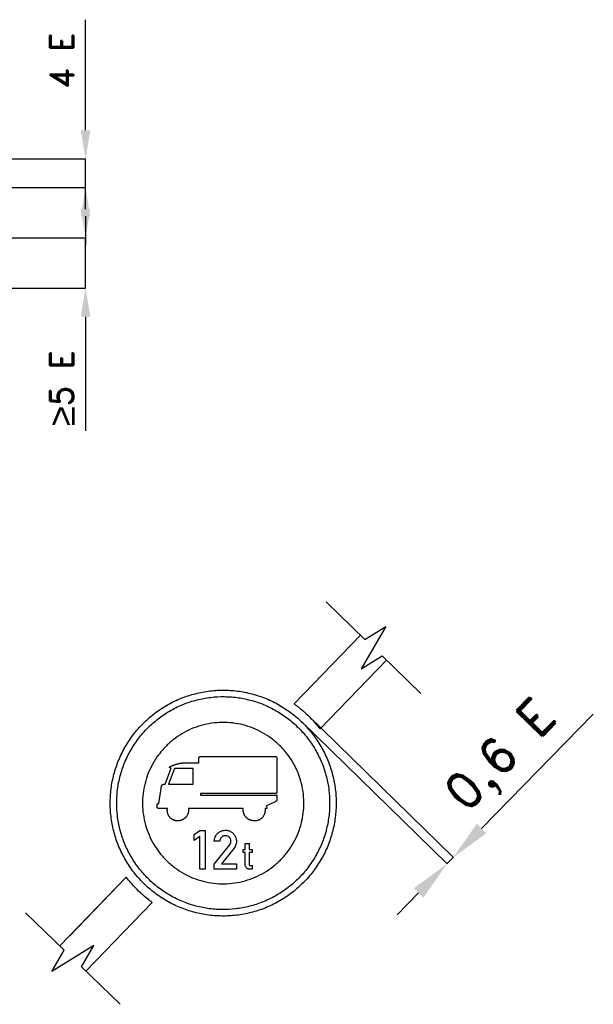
# Model space of a CAD drawing. Header units: millimetres. Extents: x -12962 to 7000, y -489 to 8819.
# Tile 3 of 4: x 4600 to 7000, y -489 to 3632. Entities that reach past the tile are written whole.
import ezdxf

# ---------------------------------------------------------------- set-up
doc = ezdxf.new("R2010")
doc.units = ezdxf.units.MM
doc.header["$LTSCALE"] = 5
doc.layers.add('Kóty', color=2, linetype='Continuous')
doc.layers.add('Značka', color=7, linetype='Continuous')
doc.styles.get("Standard").update_dxf_attribs({"font": 'romand.shx', "height": 100})

msp = doc.modelspace()

# ---------------------------------------------------------------- linework, layer by layer
at = {"layer": 'Kóty'}
for p, q in [((4876, 3168.7), (4876, 3631.6)), ((4356.1, 3048.7), (4876.2, 3048.7)), ((4113.6, 2928.7), (4876.2, 2928.7)), ((4876, 2838.7), (4876, 2958.7)), ((4876, 2808.7), (4876, 2688.7)), ((4113.6, 2718.7), (4876.2, 2718.7)), ((3767.6, 2508.5), (4876.2, 2508.5)), ((4876, 2388.5), (4876, 1911.3)), ((5806.9, 719.8), (6415, 125.5)), ((7000.5, 725), (6533.3, 247.1)), ((5780.5, 692.8), (6388.5, 98.4)), ((6180.3, -114), (6269.6, -22.7))]:
    msp.add_line(p, q, dxfattribs=at)
for points in [[(4876, 2928.7), (4876, 3048.7)], [(4876, 2508.5), (4876, 2718.7)], [(6388.3, 98.7), (6414.7, 125.7)]]:
    msp.add_lwpolyline(points, dxfattribs=at)
for points in [[(4856, 3168.7), (4896, 3168.7), (4876, 3048.7)], [(4856, 2808.7), (4896, 2808.7), (4876, 2928.7)], [(4856, 2838.7), (4896, 2838.7), (4876, 2718.7)], [(4856, 2388.5), (4896, 2388.5), (4876, 2508.5)], [(6513.1, 266.9), (6553.5, 227.3), (6414.7, 125.7)], [(6249.4, -2.9), (6289.9, -42.4), (6388.3, 98.7)]]:
    msp.add_solid(points, dxfattribs=at)
at = {"layer": 'Značka', "color": 7}
for p, q in [((5883.3, 1194.8), (6045.2, 1038.2)), ((6116.9, 968.8), (6279.1, 811.8)), ((4624.9, -105.8), (4786.8, -262.5)), ((4858.6, -331.9), (5020.8, -488.8))]:
    msp.add_line(p, q, dxfattribs=at)
for points in [[(6045.2, 1038.2), (6132.5, 1092.6), (6029.6, 914.4), (6116.9, 968.8)], [(4858.6, -331.9), (4910.1, -242.8), (4735.4, -351.6), (4786.8, -262.5)]]:
    msp.add_lwpolyline(points, dxfattribs=at)
at = {"layer": 'Značka', "color": 5}
for points in [[(5748.6, 768.6), (6026.7, 1056)], [(6135.4, 950.9), (5857.3, 663.4)], [(6135.4, 950.9), (5857.3, 663.4)], [(5223, 433.1), (5326, 433.1), (5326, 498.6), (5248.7, 498.6), (5223, 433.1)], [(5353.7, 76.4), (5353.7, 213.8), (5330.8, 196.5), (5330.8, 221.1), (5354, 238.4), (5376.8, 238.4), (5376.8, 76.4), (5353.7, 76.4)], [(4768.4, -244.6), (5046.5, 42.8)], [(4809.7, -201.9), (5046.5, 42.8)], [(5155.2, -62.3), (4877.1, -349.7)]]:
    msp.add_lwpolyline(points, dxfattribs=at)
for points in [[(5924.4, 353.1), (5924.4, 350), (5924.4, 347, -0.032178), (5919.7, 285.4, -0.035721), (5906.7, 224.9, -0.036666), (5886.4, 166.5, -0.034752), (5858, 111.6, -0.034044), (5823.1, 60.5, -0.034456), (5781.6, 14.7, -0.03457), (5734.7, -25.6, -0.034428), (5682.8, -59.1, -0.034387), (5627.1, -85.9, -0.034416), (5568.2, -104.8, -0.034428), (5507.4, -116.3, -0.034414), (5445.7, -119.3, -0.034415), (5384.1, -114.7, -0.034415), (5323.6, -101.6, -0.034421), (5265.3, -81.2, -0.034416), (5210.3, -52.9, -0.03442), (5159.2, -18.1, -0.034415), (5113.4, 23.4, -0.034411), (5073.1, 70.3, -0.034411), (5039.6, 122.3, -0.03441), (5012.8, 178, -0.034416), (4993.9, 236.8, -0.034423), (4982.5, 297.6, -0.034423), (4979.4, 359.3, -0.034415), (4984.1, 421, -0.034426), (4997.1, 481.4, -0.034423), (5017.6, 539.7, -0.034409), (5045.8, 594.7, -0.034421), (5080.7, 645.8, -0.034417), (5122.2, 691.6, -0.034417), (5169.1, 731.9, -0.034424), (5221, 765.4, -0.034421), (5276.7, 792.2, -0.034416), (5335.6, 811.1, -0.034413), (5396.3, 822.6, -0.034418), (5458.1, 825.6, -0.034419), (5519.7, 821, -0.034413), (5580.1, 807.9, -0.034415), (5638.5, 787.5, -0.034413), (5693.5, 759.2, -0.034417), (5744.5, 724.4, -0.0344), (5790.3, 682.9, -0.034419), (5830.7, 636, -0.034479), (5864.2, 584, -0.034413), (5890.9, 528.3, -0.034082), (5909.8, 469.5, -0.032778), (5921, 411.7, -0.034272), (5924.4, 353.1)], [(5748.6, 768.6, -0.012444), (5768, 754.1, -0.034405), (5817.4, 709.2, -0.031288), (5857.3, 663.4, -0.031288)], [(5535.9, 330.9), (5306.9, 330.9), (5306.9, 330.8), (5306.9, 330.7), (5306.9, 330.1), (5307, 329.5), (5307, 328.9), (5307, 328.3), (5307, 327.7), (5307.1, 327.1), (5307.1, 326.7), (5307.1, 326.2), (5307.1, 325.7), (5307.1, 325.2), (5307.1, 325.1), (5307.1, 325), (5307.1, 324.7), (5307.1, 324.3), (5307.1, 323.7), (5307.1, 323), (5307, 321.3), (5306.8, 319.7), (5306.6, 317.4), (5306.2, 315.2), (5305.7, 313), (5305.2, 310.9), (5304.6, 309.2), (5304, 307.5), (5303.1, 305.5), (5302.2, 303.4), (5301.2, 301.5), (5300.1, 299.6), (5299.1, 298.1), (5298.1, 296.7), (5297, 295.3), (5295.8, 293.9), (5294.8, 292.8), (5293.8, 291.8), (5292.5, 290.6), (5291.1, 289.5), (5289.5, 288.2), (5287.9, 286.9), (5286.4, 286), (5284.9, 285.1), (5283.4, 284.3), (5281.9, 283.5), (5280.6, 282.9), (5279.4, 282.4), (5277.7, 281.8), (5276.1, 281.3), (5274.2, 280.6), (5272.2, 280.1), (5270.5, 279.8), (5268.8, 279.5), (5267.1, 279.2), (5265.4, 279.1), (5264.1, 279, -0.008481), (5262.7, 278.9, -0.009619), (5261, 278.9, -0.007198), (5259.3, 279, -0.008734), (5257.3, 279.1), (5255.3, 279.3), (5253.6, 279.5), (5251.9, 279.8), (5250.3, 280.2), (5248.6, 280.6), (5247.4, 281), (5246.1, 281.4), (5244.5, 282.1), (5242.9, 282.7), (5241.1, 283.6), (5239.3, 284.5), (5237.8, 285.4), (5236.4, 286.3), (5235, 287.3), (5233.6, 288.4), (5232.6, 289.3), (5231.6, 290.2), (5230.4, 291.4), (5229.2, 292.7), (5228, 294.1), (5226.9, 295.5), (5226, 296.8), (5225.1, 298), (5224.3, 299.4), (5223.6, 300.7), (5223, 301.8), (5222.5, 302.9), (5221.9, 304.3), (5221.3, 305.8), (5220.5, 308), (5219.8, 310.3), (5219.3, 312.2), (5218.9, 314.2), (5218.6, 316.2), (5218.3, 318.1), (5218.2, 319.7), (5218.1, 321.3), (5218.1, 323.3), (5218.1, 325.3), (5218.1, 326), (5218.1, 326.7), (5218.2, 327.2), (5218.2, 327.8), (5218.2, 328.3), (5218.2, 328.8), (5218.3, 329.3), (5218.3, 329.7), (5218.3, 330.2), (5218.4, 330.7), (5218.4, 330.8), (5218.4, 330.9), (5183.2, 330.9), (5183.2, 330.9), (5183.2, 330.9), (5183.2, 330.9), (5183.1, 330.9), (5183.1, 330.9), (5183, 330.9), (5183, 330.9), (5182.9, 330.9), (5182.9, 330.9), (5182.8, 330.9), (5182.8, 330.9), (5182.7, 330.9), (5182.3, 330.9), (5182, 330.9), (5181.7, 330.9), (5181.3, 330.9), (5181, 330.9), (5180.7, 331), (5180.5, 331), (5180.2, 331), (5179.9, 331.1), (5179.6, 331.1), (5179.4, 331.2), (5179.2, 331.2), (5179, 331.3), (5178.8, 331.3), (5178.6, 331.4), (5178.4, 331.4), (5178.3, 331.5), (5178.1, 331.5), (5178, 331.6), (5177.8, 331.7), (5177.7, 331.8), (5177.6, 331.8), (5177.5, 331.9), (5177.3, 331.9), (5177.2, 332), (5177.1, 332.1), (5177.1, 332.1), (5177, 332.2), (5176.9, 332.2), (5176.8, 332.3), (5176.7, 332.4), (5176.6, 332.5), (5176.5, 332.6), (5176.4, 332.6), (5176.4, 332.7), (5176.3, 332.8), (5176.2, 332.9), (5176.2, 333), (5176.1, 333), (5176, 333.1), (5176, 333.2), (5175.9, 333.4), (5175.8, 333.5), (5175.8, 333.6), (5175.7, 333.6), (5175.7, 333.8), (5175.6, 333.8), (5175.6, 333.9), (5175.6, 334), (5175.5, 334.1), (5175.5, 334.3), (5175.4, 334.4), (5175.4, 334.5), (5175.4, 334.6), (5175.4, 334.7), (5175.3, 334.8), (5175.3, 334.8), (5175.3, 334.9), (5175.3, 335), (5175.2, 335.1), (5175.2, 335.3), (5175.2, 335.4), (5175.2, 335.6), (5175.2, 335.7), (5175.2, 335.8), (5175.2, 335.9), (5175.2, 336), (5175.1, 336.1), (5175.1, 336.3), (5175.1, 336.4), (5175.1, 336.4), (5175.1, 336.5), (5175.1, 336.5), (5175.1, 336.5), (5175.1, 336.6), (5175.1, 336.6), (5175.1, 336.7), (5175.1, 336.7), (5175.1, 336.7), (5175.1, 336.8), (5175.1, 336.9), (5175.1, 337), (5175.1, 337.2), (5175.1, 337.5), (5175.1, 338.1), (5175.1, 338.6), (5175.1, 339.4), (5175.1, 340.2), (5175.1, 341), (5175.1, 341.8), (5175.1, 342.4), (5175.1, 343.1), (5175.1, 343.9), (5175.1, 344.7), (5175.1, 345), (5175.2, 345.3), (5175.2, 345.6), (5175.2, 345.9), (5175.2, 346.2), (5175.2, 346.4), (5175.3, 346.6), (5175.3, 346.9), (5175.4, 347.2), (5175.4, 347.4), (5175.5, 347.6), (5175.5, 347.8), (5175.6, 347.9), (5175.6, 348.1), (5175.7, 348.3), (5175.7, 348.4), (5175.8, 348.5), (5175.8, 348.7), (5175.9, 348.8), (5176, 349), (5176.1, 349.1), (5176.2, 349.3), (5176.2, 349.4), (5176.3, 349.5), (5176.4, 349.6), (5176.5, 349.7), (5176.6, 349.8), (5176.6, 349.9), (5176.7, 350), (5176.8, 350.1), (5177, 350.3), (5177.1, 350.4), (5177.2, 350.5), (5177.3, 350.6), (5177.4, 350.6), (5177.6, 350.7), (5177.6, 350.8), (5177.7, 350.8), (5177.9, 350.9), (5178, 351), (5178.2, 351.1), (5178.3, 351.1), (5178.5, 351.2), (5178.6, 351.3), (5178.8, 351.3), (5178.9, 351.4), (5179, 351.4), (5179.2, 351.4), (5179.3, 351.5), (5179.5, 351.5), (5179.6, 351.5), (5179.7, 351.6), (5179.8, 351.6), (5179.9, 351.6), (5180, 351.6), (5180.1, 351.6), (5180.2, 351.7), (5180.2, 351.7), (5180.4, 351.7), (5180.4, 351.7), (5180.6, 351.7), (5180.8, 351.7), (5181, 351.8), (5181.1, 351.8), (5181.3, 351.8), (5181.4, 351.8), (5181.5, 351.8), (5181.7, 351.8), (5181.8, 351.8), (5181.9, 351.8), (5182, 351.8), (5182.1, 351.8), (5182.1, 351.8), (5182.2, 351.8), (5182.2, 351.8), (5182.3, 351.8), (5182.3, 351.8), (5182.3, 351.8), (5182.4, 351.8), (5182.4, 351.8), (5182.4, 351.8), (5182.5, 351.8), (5194, 423.6), (5194, 423.6), (5194.1, 423.6), (5194.1, 423.6), (5194.1, 423.7), (5194.1, 423.7), (5194.1, 423.8), (5194.1, 423.9), (5194.1, 424), (5194.2, 424.1), (5194.2, 424.2), (5194.2, 424.4), (5194.2, 424.5), (5194.3, 424.6), (5194.3, 424.7), (5194.3, 424.8), (5194.3, 424.8), (5194.3, 424.8), (5194.4, 424.9), (5194.4, 425), (5194.5, 425.1), (5194.5, 425.3), (5194.7, 425.7), (5194.9, 426.2), (5195.1, 426.7), (5195.3, 427.2), (5195.6, 427.7), (5195.9, 428.2), (5196.2, 428.6), (5196.5, 428.9), (5196.8, 429.3), (5197.2, 429.7), (5197.3, 429.7), (5197.4, 429.8), (5197.4, 429.8), (5197.4, 429.8), (5197.4, 429.8), (5197.4, 429.8), (5197.4, 429.8), (5197.4, 429.8), (5197.4, 429.9), (5197.5, 429.9), (5197.5, 429.9), (5197.5, 429.9), (5197.5, 429.9), (5197.5, 429.9), (5197.6, 430), (5197.8, 430.1), (5198, 430.3), (5198.2, 430.4), (5198.9, 430.8), (5199.6, 431.2), (5200.6, 431.5), (5201.6, 431.9), (5202.7, 432.1), (5203.7, 432.3), (5204.6, 432.5), (5205.4, 432.6), (5206.3, 432.7), (5207.1, 432.7), (5207.3, 432.7), (5207.4, 432.7), (5207.5, 432.7), (5207.5, 432.7), (5207.5, 432.7), (5207.5, 432.7), (5207.6, 432.7), (5207.7, 432.8), (5207.8, 432.8), (5207.9, 432.8), (5208, 432.8), (5208.1, 432.8), (5208.2, 432.8), (5208.3, 432.8), (5208.4, 432.8), (5208.4, 432.8), (5208.5, 432.8), (5208.5, 432.8), (5234.4, 499), (5234.4, 499), (5234.3, 499), (5234.3, 499), (5234.2, 499), (5234.2, 499), (5234.1, 499), (5234.1, 499), (5234, 499), (5234, 499), (5233.9, 499), (5233.9, 499), (5233.8, 499), (5233.5, 499), (5233.1, 499), (5232.8, 499), (5232.5, 499.1), (5232.2, 499.1), (5231.9, 499.2), (5231.7, 499.2), (5231.5, 499.3), (5231.2, 499.4), (5230.9, 499.5), (5230.7, 499.5), (5230.5, 499.7), (5230.3, 499.7), (5230.1, 499.8), (5229.9, 499.9), (5229.7, 500), (5229.6, 500.1), (5229.4, 500.2), (5229.3, 500.3), (5229.1, 500.5), (5229, 500.6), (5228.8, 500.7), (5228.8, 500.8), (5228.7, 500.9), (5228.6, 501), (5228.5, 501.1), (5228.4, 501.2), (5228.4, 501.2), (5228.3, 501.4), (5228.2, 501.5), (5228.1, 501.6), (5228.1, 501.7), (5228, 501.8), (5228, 502), (5227.9, 502.1), (5227.9, 502.2), (5227.9, 502.3), (5227.8, 502.4), (5227.8, 502.5), (5227.8, 502.6), (5227.8, 502.8), (5227.8, 502.9), (5227.8, 503.1), (5227.8, 503.2), (5227.8, 503.3), (5227.8, 503.5), (5227.9, 503.5), (5227.9, 503.6), (5227.9, 503.8), (5228, 503.9), (5228, 504.1), (5228.1, 504.2), (5228.2, 504.4), (5228.3, 504.5), (5228.3, 504.7), (5228.4, 504.8), (5228.5, 504.9), (5228.6, 505), (5228.7, 505.1), (5228.8, 505.2), (5228.9, 505.4), (5229.1, 505.6), (5229.3, 505.7), (5229.4, 505.8), (5229.6, 506), (5229.7, 506.1), (5229.9, 506.2), (5230, 506.3), (5230.2, 506.4), (5230.4, 506.5), (5230.7, 506.8), (5231.1, 507), (5231.4, 507.2), (5231.8, 507.4), (5232.1, 507.5), (5232.5, 507.7), (5232.7, 507.8), (5233, 507.9), (5233.3, 508), (5233.7, 508.2), (5233.8, 508.2), (5233.9, 508.3), (5234, 508.3), (5234.1, 508.3), (5234.2, 508.4), (5234.3, 508.4), (5234.4, 508.4), (5234.5, 508.5), (5234.6, 508.5), (5234.7, 508.5), (5234.8, 508.6), (5234.9, 508.6), (5235, 508.6), (5235, 508.6), (5235.1, 508.7), (5235.2, 508.7), (5235.2, 508.7), (5235.3, 508.7), (5235.4, 508.8), (5235.4, 508.8), (5235.6, 508.9), (5235.9, 508.9), (5236, 509), (5236.2, 509.1), (5236.4, 509.1), (5236.5, 509.2), (5236.7, 509.2), (5236.8, 509.3), (5237, 509.4), (5237.1, 509.4), (5237.8, 509.6), (5238.4, 509.9), (5238.9, 510.1), (5239.5, 510.3), (5240, 510.5), (5240.5, 510.7), (5240.9, 510.8), (5241.4, 511), (5241.9, 511.2), (5242.4, 511.4), (5243.5, 511.8), (5244.6, 512.2), (5245.5, 512.6), (5246.4, 512.9), (5247.3, 513.2), (5248.2, 513.5), (5248.9, 513.8), (5249.6, 514), (5250.5, 514.4), (5251.4, 514.7), (5252.7, 515.1), (5254, 515.5), (5255.1, 515.9), (5256.2, 516.2), (5257.3, 516.5), (5258.4, 516.9), (5259.3, 517.1), (5260.2, 517.3), (5261.2, 517.6), (5262.4, 517.9), (5263.5, 518.2), (5264.7, 518.5), (5265.7, 518.7), (5266.6, 519), (5267.6, 519.2), (5268.6, 519.4), (5269.4, 519.5), (5270.2, 519.7), (5271.2, 519.9), (5272.2, 520), (5273.5, 520.3), (5274.8, 520.5), (5275.9, 520.7), (5277.1, 520.9), (5278.2, 521), (5279.3, 521.2), (5280.2, 521.3), (5281.1, 521.3), (5282, 521.4), (5283, 521.5), (5283.2, 521.5), (5283.3, 521.5), (5283.4, 521.5), (5283.4, 521.5), (5283.5, 521.5), (5283.5, 521.5), (5283.7, 521.5), (5283.8, 521.5), (5284, 521.6), (5284.2, 521.6), (5284.4, 521.6), (5284.6, 521.6), (5284.8, 521.6), (5285, 521.6), (5285.1, 521.6), (5285.3, 521.6), (5285.4, 521.6), (5285.4, 521.6), (5350.5, 521.6), (5350.5, 540.5), (5350.5, 540.5), (5350.5, 540.5), (5350.5, 540.5), (5350.5, 540.6), (5350.5, 540.7), (5350.5, 540.7), (5350.5, 540.8), (5350.5, 540.9), (5350.5, 540.9), (5350.5, 541), (5350.5, 541), (5350.5, 541.1), (5350.5, 541.5), (5350.5, 541.9), (5350.5, 542.2), (5350.6, 542.6), (5350.6, 542.9), (5350.6, 543.2), (5350.7, 543.5), (5350.7, 543.8), (5350.8, 544.1), (5350.9, 544.4), (5351, 544.6), (5351, 544.8), (5351.1, 545), (5351.1, 545.2), (5351.2, 545.4), (5351.3, 545.6), (5351.4, 545.7), (5351.4, 545.8), (5351.5, 546), (5351.6, 546.2), (5351.7, 546.3), (5351.8, 546.5), (5351.9, 546.6), (5352, 546.7), (5352, 546.8), (5352.1, 546.9), (5352.2, 547), (5352.3, 547.1), (5352.4, 547.2), (5352.5, 547.3), (5352.6, 547.4), (5352.8, 547.5), (5352.9, 547.6), (5353, 547.7), (5353.1, 547.7), (5353.2, 547.8), (5353.3, 547.9), (5353.4, 547.9), (5353.5, 548), (5353.7, 548.1), (5353.9, 548.2), (5354.1, 548.2), (5354.2, 548.3), (5354.4, 548.4), (5354.6, 548.4), (5354.8, 548.5), (5354.9, 548.5), (5355.1, 548.6), (5355.2, 548.6), (5355.4, 548.6), (5355.6, 548.7), (5355.8, 548.7), (5355.9, 548.7), (5356.1, 548.8), (5356.2, 548.8), (5356.4, 548.8), (5356.5, 548.8), (5356.6, 548.8), (5356.8, 548.8), (5356.9, 548.8), (5357.2, 548.9), (5357.4, 548.9), (5357.7, 548.9), (5357.9, 548.9), (5358.1, 548.9), (5358.4, 548.9), (5358.6, 548.9), (5358.7, 548.9), (5358.9, 548.9), (5359.1, 548.9), (5359.2, 548.9), (5359.2, 548.9), (5669.9, 548.9), (5670.2, 548.9), (5670.3, 548.9, -0.050426), (5671.5, 548.7), (5672.5, 548.3), (5673.4, 547.8), (5674.2, 547.1), (5674.9, 546.2), (5675.5, 545.2), (5675.9, 544.2), (5676.2, 543.2), (5676.5, 542.1), (5676.6, 541), (5676.6, 540.9), (5676.6, 540.7), (5676.6, 540.7), (5676.6, 538.6), (5676.6, 536.4), (5676.6, 532.2), (5676.6, 528), (5676.6, 517.5), (5676.6, 507), (5676.6, 493), (5676.6, 478.9), (5676.6, 464.9), (5676.6, 450.8), (5676.6, 439.6), (5676.6, 428.4), (5676.6, 416.5), (5676.6, 404.5), (5676.6, 402.4), (5676.6, 400.3), (5676.6, 400.3), (5676.6, 400.2), (5676.6, 400.1), (5676.6, 400), (5676.6, 399.8), (5676.6, 399.6), (5676.6, 399.3), (5676.5, 399), (5676.5, 398.7), (5676.5, 398.4), (5676.5, 398.2), (5676.4, 397.9), (5676.4, 397.7), (5676.3, 397.4), (5676.2, 397.2), (5676.2, 397), (5676.2, 396.8), (5676.1, 396.7), (5676, 396.5), (5676, 396.4), (5675.9, 396.2), (5675.9, 396.1), (5675.8, 396), (5675.7, 395.8), (5675.6, 395.6), (5675.5, 395.5), (5675.4, 395.3), (5675.3, 395.2), (5675.2, 395.1), (5675.1, 394.9), (5675, 394.9), (5675, 394.8), (5674.9, 394.7), (5674.7, 394.5), (5674.6, 394.4), (5674.4, 394.3), (5674.3, 394.1), (5674.1, 394.1), (5674, 394), (5673.8, 393.9), (5673.7, 393.8), (5673.6, 393.7), (5673.4, 393.7), (5673.2, 393.6), (5673, 393.5), (5672.7, 393.4), (5672.5, 393.3), (5672.3, 393.2), (5672.1, 393.2), (5671.9, 393.1), (5671.7, 393.1), (5671.6, 393.1), (5671.4, 393), (5671.1, 393), (5670.7, 392.9), (5670.3, 392.8), (5669.9, 392.8), (5669.6, 392.7), (5669.3, 392.7), (5668.9, 392.7), (5668.6, 392.7), (5668.3, 392.7), (5668, 392.7), (5667.6, 392.7), (5667.6, 392.7), (5667.5, 392.7), (5667.4, 392.7), (5667.3, 392.7), (5667.2, 392.7), (5667.2, 392.7), (5667.1, 392.7), (5667, 392.7), (5667, 392.7), (5666.9, 392.7), (5666.9, 392.7), (5666.9, 392.7), (5357, 392.7), (5357, 386), (5668.4, 386), (5670.7, 386), (5670.7, 386), (5670.7, 386), (5670.9, 386), (5671.1, 386), (5671.3, 386), (5671.5, 386), (5671.7, 386), (5671.9, 386), (5672, 386), (5672.2, 386), (5672.4, 386), (5672.5, 386.1), (5672.7, 386.1), (5672.9, 386.1), (5673.1, 386.1), (5673.3, 386.1), (5673.5, 386.2), (5673.6, 386.2), (5673.8, 386.3), (5673.9, 386.3), (5674.1, 386.3), (5674.2, 386.4), (5674.4, 386.4), (5674.6, 386.5), (5674.7, 386.5), (5674.8, 386.6), (5675, 386.7), (5675.1, 386.7), (5675.2, 386.8), (5675.3, 386.8), (5675.4, 386.9), (5675.6, 387), (5675.7, 387.1), (5675.8, 387.2), (5675.9, 387.3), (5676, 387.3), (5676.1, 387.4), (5676.1, 387.5), (5676.2, 387.6), (5676.3, 387.7), (5676.4, 387.8), (5676.4, 387.9), (5676.4, 387.9), (5676.5, 387.9), (5676.5, 387.9), (5676.5, 388), (5676.5, 388), (5676.5, 388), (5676.5, 388), (5676.5, 388), (5676.6, 388.1), (5676.6, 388.1), (5676.6, 367), (5676.6, 367), (5676.6, 367), (5676.6, 366.9), (5676.6, 366.9), (5676.6, 366.8), (5676.6, 366.8), (5676.6, 366.7), (5676.6, 366.7), (5676.6, 366.7), (5676.6, 366.6), (5676.6, 366.6), (5676.6, 366.6), (5676.6, 366.5), (5676.6, 366.4), (5676.5, 366.3), (5676.5, 366.1), (5676.5, 365.9), (5676.5, 365.7), (5676.4, 365.4), (5676.4, 365.2), (5676.3, 365), (5676.3, 364.9), (5676.2, 364.6), (5676.1, 364.4), (5676.1, 364.2), (5676, 364), (5675.9, 363.8), (5675.8, 363.6), (5675.7, 363.5), (5675.6, 363.3), (5675.5, 363.2), (5675.4, 363), (5675.3, 362.9), (5675.2, 362.7), (5675.1, 362.5), (5674.9, 362.3), (5674.8, 362.2), (5674.6, 362), (5674.5, 361.9), (5674.3, 361.7), (5674.2, 361.6), (5674.1, 361.5), (5673.9, 361.4), (5673.7, 361.2), (5673.5, 361.1), (5673.3, 360.9), (5673.2, 360.8), (5673, 360.7), (5672.8, 360.6), (5672.7, 360.5), (5672.5, 360.4), (5672.4, 360.3), (5672.2, 360.2), (5672, 360.1), (5671.8, 360), (5671.5, 359.9), (5671.3, 359.8), (5671.1, 359.6), (5670.9, 359.5), (5670.7, 359.5), (5670.5, 359.4), (5670.4, 359.3), (5670.2, 359.2), (5670, 359.1), (5670, 359.1), (5669.9, 359.1), (5669.9, 359.1), (5669.9, 359.1), (5669.9, 359.1), (5669.9, 359.1), (5669.8, 359.1), (5669.8, 359), (5669.8, 359), (5669.7, 359), (5669.7, 359), (5669.7, 359), (5669.6, 359), (5669.6, 359), (5632.9, 341.6), (5634.3, 330.9), (5627.1, 330.9), (5627.1, 330.8), (5627.1, 330.7), (5627.1, 330), (5627.1, 329.3), (5627.1, 328.6), (5627.2, 327.9), (5627.2, 327.2), (5627.2, 326.5), (5627.2, 325.9), (5627.2, 325.4), (5627.2, 324.8), (5627.2, 324.2), (5627.2, 324.1), (5627.2, 324), (5627.2, 323.7), (5627.2, 323.3), (5627.1, 322.6), (5627.1, 322), (5627, 320.2), (5626.8, 318.5), (5626.5, 316.2), (5626, 313.9), (5625.5, 311.6), (5624.9, 309.4), (5624.3, 307.6), (5623.6, 305.9), (5622.7, 303.7), (5621.6, 301.7), (5620.6, 299.8), (5619.5, 297.9), (5618.5, 296.4), (5617.4, 294.9), (5616.2, 293.5), (5615, 292.2), (5614, 291.2), (5612.9, 290.2), (5611.5, 289), (5610.1, 287.9), (5608.5, 286.6), (5606.7, 285.5), (5605.3, 284.6), (5603.8, 283.8), (5602.2, 283.1), (5600.6, 282.4), (5599.4, 281.9), (5598.1, 281.4), (5596.4, 280.9), (5594.8, 280.5), (5592.7, 280), (5590.7, 279.6), (5589, 279.3), (5587.3, 279.1), (5585.6, 279, -0.009701), (5583.9, 278.9), (5582.5, 278.9, -0.008397), (5581.2, 278.9), (5579.4, 279), (5577.7, 279.2), (5575.7, 279.4), (5573.6, 279.7), (5571.9, 280), (5570.2, 280.4), (5568.6, 280.9), (5566.9, 281.4), (5565.6, 281.9), (5564.3, 282.4), (5562.7, 283), (5561.1, 283.8), (5559.3, 284.7), (5557.4, 285.7), (5555.9, 286.6), (5554.5, 287.6), (5553.1, 288.6), (5551.7, 289.7), (5550.6, 290.6), (5549.6, 291.6), (5548.4, 292.8), (5547.2, 294.1), (5546, 295.4), (5544.8, 296.9), (5543.9, 298.1), (5543.1, 299.3), (5542.3, 300.6), (5541.5, 301.9), (5540.9, 303), (5540.4, 304.1), (5539.7, 305.5), (5539.2, 306.9), (5538.3, 309), (5537.6, 311.1), (5537.1, 312.9), (5536.7, 314.7), (5536.3, 316.6), (5536, 318.4), (5535.8, 319.9), (5535.7, 321.4), (5535.7, 323.3), (5535.6, 325.2), (5535.6, 325.9), (5535.7, 326.5), (5535.7, 327.1), (5535.7, 327.7), (5535.7, 328.3), (5535.7, 328.8), (5535.8, 329.3), (5535.8, 329.7), (5535.8, 330.2), (5535.8, 330.7), (5535.9, 330.8), (5535.9, 330.9)], [(5414.6, 76.4), (5414.6, 98), (5478, 177.8), (5478.9, 179), (5479.8, 180.2, 0.083001), (5483.2, 187.4, 0.09444), (5484, 195.3, 0.092128), (5482.3, 202.5, 0.083958), (5478.2, 208.8, 0.098132), (5471.1, 214.3, 0.10605), (5462.4, 216.7, 0.10615), (5453.5, 215.6, 0.099932), (5445.7, 211, 0.083743), (5440.9, 205.4, 0.091741), (5438.3, 198.6), (5437.9, 196.1), (5437.7, 193.6), (5414.6, 193.6), (5414.7, 195.7), (5414.8, 197.9, -0.059477), (5416.7, 207.6, -0.058262), (5420.9, 216.7, -0.072169), (5428.6, 226.7, -0.072213), (5438.8, 234.1, -0.061482), (5448.5, 238.1, -0.05996), (5459, 239.7, -0.083076), (5474, 237.9, -0.087053), (5487.6, 231.3, -0.087751), (5498.5, 220.8, -0.087784), (5505.1, 207.3, -0.068511), (5507.2, 195.8, -0.062385), (5506.2, 184.1, -0.050639), (5503.6, 175.4, -0.061852), (5499.3, 167.6), (5498.4, 166.4), (5497.5, 165.2), (5444.9, 99.5), (5507.1, 99.5), (5507.1, 76.4), (5414.6, 76.4)], [(5572.9, 76.4), (5562.4, 76.4), (5561.6, 76.4), (5560.8, 76.5, -0.063534), (5556, 77.6, -0.071652), (5551.7, 79.9, -0.0794), (5547.7, 83.6, -0.071768), (5545.1, 88.3), (5544.3, 90.5), (5543.9, 92.9), (5543.8, 93.5), (5543.8, 94), (5543.8, 146), (5535.4, 146), (5535.4, 159.5), (5543.8, 159.5), (5543.8, 184.4), (5560.4, 184.4), (5560.4, 159.5), (5573, 159.5), (5573, 146), (5560.4, 146), (5560.4, 97.4), (5560.4, 97.1), (5560.5, 96.8), (5560.8, 95.4), (5561.4, 94.1), (5562.8, 92.7, 0.119821), (5564.6, 92), (5564.9, 92), (5565.3, 92), (5572.9, 92), (5572.9, 76.4)], [(5155.2, -62.3, -0.012451), (5135.8, -47.8, -0.034415), (5086.4, -2.9, -0.031283), (5046.5, 42.8)]]:
    msp.add_lwpolyline(points, format="xyb", dxfattribs=at)
at = {"layer": 'Značka', "color": 1}
for points in [[(5897.4, 353.1), (5897.4, 350.2), (5897.4, 347.3, -0.032172), (5892.9, 289.2, -0.035728), (5880.7, 232.2, -0.036667), (5861.5, 177.2, -0.034752), (5834.8, 125.4, -0.034039), (5801.9, 77.2, -0.034458), (5762.8, 34, -0.034567), (5718.6, -4, -0.034429), (5669.6, -35.6, -0.03439), (5617, -60.8, -0.034417), (5561.6, -78.6, -0.034428), (5504.3, -89.5, -0.034421), (5446.1, -92.3, -0.034418), (5387.9, -87.9, -0.034411), (5331, -75.6, -0.034419), (5276, -56.4, -0.034421), (5224.1, -29.7, -0.034418), (5176, 3.1, -0.034423), (5132.8, 42.3, -0.03441), (5094.8, 86.5, -0.034425), (5063.2, 135.5, -0.034414), (5037.9, 188, -0.034413), (5020.1, 243.5, -0.034425), (5009.3, 300.8, -0.034421), (5006.4, 359, -0.034418), (5010.8, 417.1, -0.034424), (5023.1, 474.1, -0.03442), (5042.4, 529.1, -0.034421), (5069, 580.9, -0.034416), (5101.9, 629.1, -0.034414), (5141, 672.3, -0.034419), (5185.2, 710.3, -0.03442), (5234.2, 741.8, -0.034414), (5286.7, 767.1, -0.034418), (5342.2, 784.9, -0.034413), (5399.5, 795.8, -0.034417), (5457.7, 798.6, -0.034418), (5515.8, 794.2, -0.034426), (5572.8, 781.9, -0.034417), (5627.8, 762.6, -0.034417), (5679.7, 736, -0.034414), (5727.8, 703.2, -0.034399), (5771, 664, -0.034419), (5809, 619.8, -0.034492), (5840.6, 570.8, -0.034412), (5865.8, 518.3, -0.034079), (5883.7, 462.8, -0.032781), (5894.2, 408.4, -0.034264), (5897.4, 353.1)], [(5789.4, 353.1), (5789.4, 355.4), (5789.4, 357.6, 0.032153), (5786, 401.6, 0.035722), (5776.7, 444.8, 0.036665), (5762.2, 486.5, 0.034746), (5742, 525.7, 0.034034), (5717, 562.2, 0.034441), (5687.4, 594.9, 0.034552), (5653.9, 623.7, 0.034422), (5616.8, 647.6, 0.03438), (5577, 666.7, 0.034424), (5535, 680.3, 0.034426), (5491.6, 688.4, 0.03442), (5447.5, 690.6, 0.034415), (5403.4, 687.3, 0.034413), (5360.3, 678, 0.034418), (5318.6, 663.4, 0.034411), (5279.3, 643.2, 0.034418), (5242.9, 618.3, 0.034426), (5210.2, 588.7, 0.034423), (5181.4, 555.2, 0.034414), (5157.4, 518, 0.034424), (5138.3, 478.3, 0.034424), (5124.8, 436.2, 0.034423), (5116.6, 392.8, 0.034426), (5114.4, 348.7, 0.034415), (5117.8, 304.7, 0.034425), (5127.1, 261.5, 0.034413), (5141.7, 219.9, 0.034396), (5161.9, 180.6, 0.034408), (5186.7, 144.1, 0.034409), (5216.4, 111.4, 0.034411), (5249.9, 82.6, 0.034414), (5287, 58.7, 0.034411), (5326.8, 39.5, 0.034423), (5368.8, 26, 0.034423), (5412.2, 17.8, 0.034421), (5456.3, 15.7, 0.03442), (5500.3, 19, 0.034411), (5543.5, 28.3, 0.034408), (5585.2, 42.9, 0.034407), (5624.5, 63.1, 0.034411), (5660.9, 88, 0.034398), (5693.7, 117.6, 0.034406), (5722.4, 151.1, 0.034485), (5746.4, 188.2, 0.03442), (5765.5, 228, 0.034074), (5779, 270.1, 0.032794), (5787, 311.3, 0.034251), (5789.4, 353.1)]]:
    msp.add_lwpolyline(points, format="xyb", dxfattribs=at)

# ---------------------------------------------------------------- texts
at = {"layer": 'Kóty'}
msp.add_text('0,6 E', height=149.74, rotation=45.6514, dxfattribs=at).set_placement((6469.2, 309))
at = {"layer": 'Kóty', "char_height": 100, "attachment_point": 5, "rotation": 90}
for s, insert in [('\\A1;4 E', (4776, 3460.2)), ('{\\fArial|b0|i0|c238|p34;\\H1.08333x;≥\\A1;\\Fromand|c238;\\H0.92308x;5 E}', (4776, 2089.9))]:
    msp.add_mtext(s, dxfattribs=dict(at, insert=insert))

doc.saveas('drawing.dxf')
